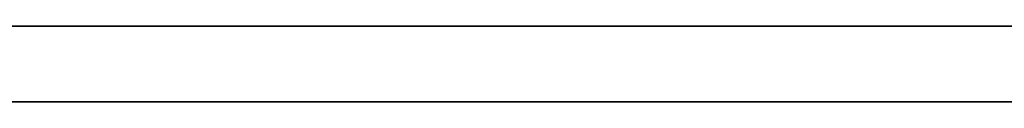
# Model space of a CAD drawing. Header units: millimetres. Extents: x -322 to 8072, y -96 to 57.
# Tile 99 of 256: x 2675 to 2701, y -2 to 0. Entities that reach past the tile are written whole.
import ezdxf

# ---------------------------------------------------------------- set-up
doc = ezdxf.new("R2010")
doc.units = ezdxf.units.MM
doc.layers.add('152', color=7, linetype='Continuous', true_color=0xffffff)

# ---------------------------------------------------------------- blocks, each defined once
blk = doc.blocks.new('UG_SURFACE_013')
at = {"layer": '152', "color": 252, "linetype": 'Continuous', "lineweight": 35}
for points in [[(3409, 0, 2017), (2591, 0, 2017), (2591, -26, 2017), (3409, -26, 2017)], [(3409, -2), (2591, -2), (2591, 0, 2), (3409, 0, 2)], [(3409, 0, 2), (2591, 0, 2), (2708, 0, 1412), (3000, 0, 1412)], [(2591, 0, 2), (2591, 0, 2017), (2708, 0, 1900), (2708, 0, 1412)], [(3292, 0, 1900), (2708, 0, 1900), (2591, 0, 2017), (3409, 0, 2017)]]:
    blk.add_3dface(points, dxfattribs=at)

msp = doc.modelspace()

# ---------------------------------------------------------------- linework, layer by layer
at = {"layer": '152', "color": 253, "linetype": 'Continuous', "lineweight": -3}
for p, q in [((3409, 0, 2017), (2591, 0, 2017)), ((3409, 0, 2), (2591, 0, 2)), ((2591, -2), (3409, -2))]:
    msp.add_line(p, q, dxfattribs=at)

# ---------------------------------------------------------------- block references
msp.add_blockref('UG_SURFACE_013', (0, 0), dxfattribs=at)

doc.saveas('drawing.dxf')
